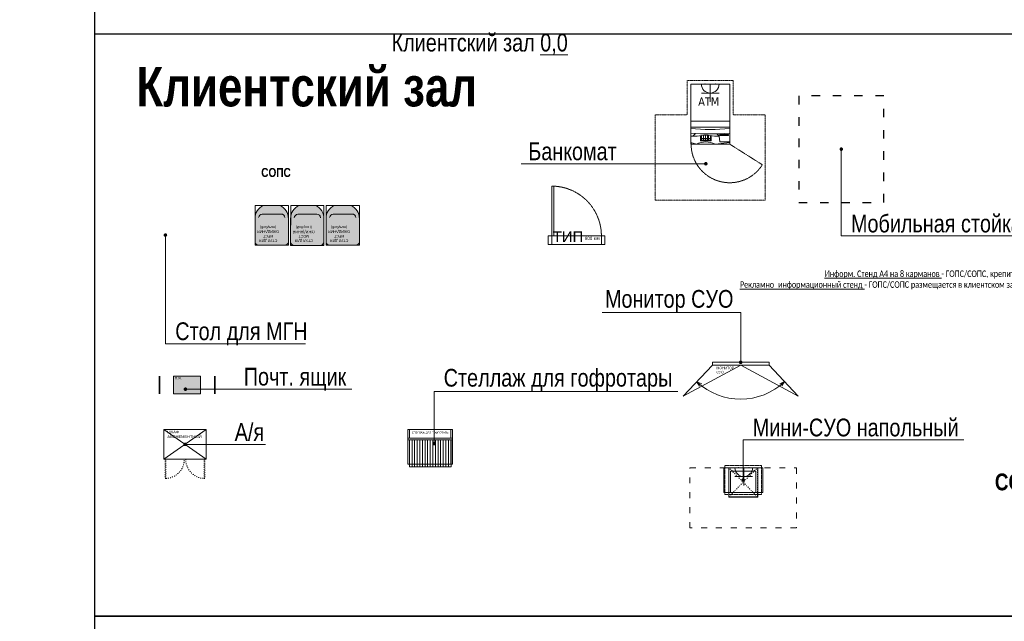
# Model space of a CAD drawing. Header units: millimetres. Extents: x -57449114 to 30620931, y -92609 to 84364.
# Tile 253 of 256: x -43092 to -29209, y 40674 to 49157. Entities that reach past the tile are written whole.
import ezdxf
from ezdxf import colors
from ezdxf.entities.mleader import LeaderData, LeaderLine
from ezdxf.math import Vec2, Vec3

# ---------------------------------------------------------------- set-up
doc = ezdxf.new("R2010")
doc.units = ezdxf.units.MM
for name, pattern in [('( Hidden )', [0.375, 0.25, -0.125]), ('ACAD_ISO03W100', [30, 12, -18]), ('CACHE', [375, 250, -125])]:
    doc.linetypes.add(name, pattern=pattern)
doc.layers.get('0').update_dxf_attribs({"lineweight": 0})
doc.layers.get('Defpoints').update_dxf_attribs({"color": 30})
for name, color, linetype, lineweight in [('06_АР_Мебель', 4, 'Continuous', 9), ('08_АР_Стеклянная перегородка', 4, 'Continuous', 15), ('14_АР_Полы размеры', 7, 'Continuous', 0), ('15_АР_Потолки', 7, 'Continuous', 9), ('17_АР_Текст', 235, 'Continuous', 0), ('18_АР_Двери', 250, 'Continuous', 0), ('21_АР_Штриховка', 47, 'Continuous', 5)]:
    doc.layers.add(name, color=color, linetype=linetype, lineweight=lineweight)
doc.layers.add('1. ПОДЛОЖКА', color=7, linetype='Continuous', lineweight=0, true_color=0x9b9292)
doc.layers.add('30_ДВЕРИ ТИП1', color=7, linetype='Continuous', true_color=0xf50a0a)
doc.layers.add('ЭОМ', color=7, linetype='Continuous')
doc.styles.add('_ТЕКСТОВЫЙ', font='arial.ttf', dxfattribs={"width": 0.8})
doc.styles.add('plan tahoma', font='tahoma.ttf')
doc.styles.get("Standard").update_dxf_attribs({"font": 'arial.ttf'})

# ---------------------------------------------------------------- blocks, each defined once
blk = doc.blocks.new('_Dot')
at = {"color": 0, "linetype": 'ByBlock', "lineweight": -2}
blk.add_line((-0.5, 0), (-1, 0), dxfattribs=at)
at = {"color": 0, "linetype": 'ByBlock', "const_width": 0.5}
blk.add_lwpolyline([(-0.25, 0, 1), (0.25, 0, 1)], format="xyb", close=True, dxfattribs=at)
blk = doc.blocks.new('Шкаф абонементный')
at = {"layer": '06_АР_Мебель'}
for p, q in [((0, -420), (0, 0)), ((600, 0), (0, 0)), ((0, 0), (600, -420)), ((0, -420), (600, 0)), ((600, -420), (600, 0)), ((600, -420), (0, -420))]:
    blk.add_line(p, q, dxfattribs=at)
at = {"layer": '06_АР_Мебель', "linetype": 'ACAD_ISO03W100', "lineweight": 0}
for p, q in [((20, -420), (20, -690)), ((30, -690), (30, -420)), ((570, -690), (570, -420)), ((580, -420), (580, -690)), ((20, -690), (30, -690)), ((580, -690), (570, -690))]:
    blk.add_line(p, q, dxfattribs=at)
blk.add_lwpolyline([(10, -420), (0, -420)], dxfattribs=at)
for centre, start, end in [((19.66905132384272, -419.8664938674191), 272.1901445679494, 359.9717038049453), ((580.3309486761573, -419.8664938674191), 180.0282961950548, 267.8098554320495)]:
    blk.add_arc(centre, 270.3309816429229, start, end, dxfattribs=at)
at = {"layer": '1. ПОДЛОЖКА'}
blk.add_lwpolyline([(0, 0), (600, 0), (600, -420), (0, -420)], close=True, dxfattribs=at)
at = {"flags": 1}
for tag, p in [('ДОП_ИНФОРМАЦИЯ', (238.3335025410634, 28.64210799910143)), ('КОД_ОБОРУДОВАНИЯ', (238.3335025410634, 80.79668655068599)), ('ДОГОВОР', (630.1162605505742, 0))]:
    blk.add_attdef(tag, p, '', height=25, dxfattribs=at)
at = {"layer": '06_АР_Мебель', "insert": (50, -14.66434356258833), "char_height": 40, "attachment_point": 1}
blk.add_mtext_dynamic_manual_height_columns('{\\C7;ШКАФ\\PАБОНЕМЕНТНЫЙ}', width=500, gutter_width=12.5, heights=[0], dxfattribs=at)
blk = doc.blocks.new('Терминал мини-регистратора СУО с напольным креплением')
at = {"layer": '06_АР_Мебель'}
for points in [[(-275, -350), (275, -350), (275, 0), (-275, 0)], [(-180, -350), (180, -350), (180, -50), (-180, -50)]]:
    blk.add_lwpolyline(points, close=True, dxfattribs=at)
at = {"layer": '06_АР_Мебель', "linetype": 'ACAD_ISO03W100', "lineweight": 5}
for points in [[(-200, -350), (-200, 0)], [(200, -409.1488321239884), (-200, 0)], [(-200, -409.1488321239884), (200, 0)], [(200, 0), (200, -350)]]:
    blk.add_lwpolyline(points, dxfattribs=at)
at = {"layer": '06_АР_Мебель'}
blk.add_lwpolyline([(-200, -350), (-200, -409.1488321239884), (200, -409.1488321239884), (200, -350)], dxfattribs=at)
blk = doc.blocks.new('A$C21545FF3')
at = {"layer": 'ЭОМ', "color": 0, "linetype": 'Continuous', "lineweight": -2}
for p, q in [((-125, 125), (-125, 250)), ((-125, 125), (-250, 125)), ((-250, 0), (0, 0)), ((-125, 125), (0, 125)), ((-125, 125), (-125, 0))]:
    blk.add_line(p, q, dxfattribs=at)
blk.add_arc((-125, 0), 125.0000000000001, 0, 180, dxfattribs=at)
for p in [(-200, 0), (-50, 0)]:
    blk.add_point(p, dxfattribs=at)
blk = doc.blocks.new('*U238')
at = {"layer": '1. ПОДЛОЖКА'}
for points in [[(-275, 0), (275, 0), (275, -350), (-275, -350)], [(207.0852478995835, -416.3961343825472), (-200, -416.3961343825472), (-200, 0), (207.0852478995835, 0)]]:
    blk.add_lwpolyline(points, close=True, dxfattribs=at)
at = {"layer": '14_АР_Полы размеры', "color": 1, "linetype": '( Hidden )', "ltscale": 2}
blk.add_lwpolyline([(-260, 30), (260, 30), (260, -380), (-260, -380)], close=True, dxfattribs=at)
at = {"layer": '21_АР_Штриховка', "color": 10, "linetype": 'ACAD_ISO03W100', "lineweight": 0, "ltscale": 7}
blk.add_lwpolyline([(-749.9999313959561, 0), (749.9999313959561, 0), (749.9999313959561, -850), (-749.9999313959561, -850)], close=True, dxfattribs=at)
at = {"color": 30, "lineweight": 35}
blk.add_blockref('Терминал мини-регистратора СУО с напольным креплением', (0, 0), dxfattribs=at)
at = {"layer": 'ЭОМ', "lineweight": 15, "rotation": 180}
blk.add_blockref('A$C21545FF3', (-117.7388061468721, 0), dxfattribs=at)
blk = doc.blocks.new('Почтовый ящик')
at = {"layer": '06_АР_Мебель', "true_color": 0x2776bb, "transparency": 33554559}
h = blk.add_hatch(color=152, dxfattribs=at)
h.dxf.hatch_style = 1
h.paths.add_polyline_path([(380, 0), (0, 0), (0, -250), (380, -250)])
at = {"layer": '06_АР_Мебель'}
blk.add_lwpolyline([(380, 0), (0, 0), (0, -250), (380, -250)], close=True, dxfattribs=at)
blk.add_lwpolyline([(380, 0), (0, 0), (0, -250), (380, -250)], close=True, dxfattribs=at)
at = {"layer": 'Defpoints', "lineweight": 35}
for points in [[(-200, 0), (-200, -250)], [(580, 0), (580, -250)]]:
    blk.add_lwpolyline(points, dxfattribs=at)
at = {"layer": '06_АР_Мебель', "insert": (16.08450968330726, -12.57345209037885), "char_height": 35, "attachment_point": 1}
blk.add_mtext_dynamic_manual_height_columns('{\\C7;П.Я.}', width=258, gutter_width=12.5, heights=[0], dxfattribs=at)
blk = doc.blocks.new('Банкомат')
at = {"layer": '06_АР_Мебель'}
for p, q in [((275, -50.0000000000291), (-275, -50.0000000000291)), ((-275, -50.0000000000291), (-275, -872.3342100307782)), ((275, -895.7983193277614), (275, -50.0000000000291)), ((275, -571.4527130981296), (-275, -571.4527130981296)), ((275, -658.0508947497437), (-275, -658.0508947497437)), ((-275, -783.8796315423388), (-182.1599125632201, -783.8796315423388)), ((-205.6607375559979, -745.0121102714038), (-244.528258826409, -783.8796315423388)), ((-136.4568339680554, -847.9568219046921), (-136.4568339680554, -775.6038286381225)), ((-120.890697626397, -817.5369128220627), (-120.890697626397, -773.6855733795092)), ((-120.890697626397, -839.2241476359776), (-120.890697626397, -817.5369128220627)), ((-120.890697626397, -817.5369128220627), (-92.768617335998, -817.5369128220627)), ((-92.768617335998, -817.5369128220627), (-92.768617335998, -771.3551060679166)), ((-92.768617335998, -817.5369128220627), (-92.768617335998, -771.7440105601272)), ((-92.768617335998, -839.2241476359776), (-92.768617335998, -817.5369128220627)), ((-92.768617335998, -817.5369128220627), (-64.64653704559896, -817.5369128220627)), ((-92.768617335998, -817.5369128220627), (-92.768617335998, -839.2241476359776)), ((-64.64653704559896, -817.5369128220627), (-64.64653704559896, -770.4712395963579)), ((-64.64653704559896, -817.5369128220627), (-64.64653704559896, -771.7440105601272)), ((-64.64653704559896, -839.2241476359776), (-64.64653704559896, -817.5369128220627)), ((-64.64653704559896, -817.5369128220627), (-36.52445675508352, -817.5369128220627)), ((-64.64653704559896, -817.5369128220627), (-64.64653704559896, -839.2241476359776)), ((-36.52445675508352, -817.5369128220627), (-36.52445675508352, -771.0269892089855)), ((-36.52445675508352, -817.5369128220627), (-36.52445675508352, -839.2241476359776)), ((-23.92051789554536, -817.5369128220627), (-23.92051789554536, -771.7440105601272)), ((-23.92051789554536, -839.2241476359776), (-23.92051789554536, -817.5369128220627)), ((-23.92051789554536, -817.5369128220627), (4.201562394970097, -817.5369128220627)), ((4.201562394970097, -817.5369128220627), (4.201562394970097, -774.3954088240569)), ((4.201562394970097, -817.5369128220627), (4.201562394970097, -839.2241476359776)), ((13.75325006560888, -775.6291902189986), (13.75325006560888, -847.9568219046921)), ((59.27243336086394, -783.8796315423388), (124.910916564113, -783.8796315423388)), ((92.24908142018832, -751.217796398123), (124.910916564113, -783.8796315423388)), ((124.910916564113, -783.8796315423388), (135.5603561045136, -863.9938354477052)), ((136.9847547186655, -773.3601358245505), (136.9847547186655, -759.1212191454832)), ((136.9847547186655, -759.1212191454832), (256.7354912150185, -759.1212191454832)), ((256.7354912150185, -773.3601358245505), (136.9847547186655, -773.3601358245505)), ((256.7354912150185, -759.1212191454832), (256.7354912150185, -773.3601358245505)), ((-195.0482316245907, -895.7983193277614), (-275, -872.3342100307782)), ((13.75325006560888, -847.9568219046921), (-136.4568339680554, -847.9568219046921)), ((-92.768617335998, -839.2241476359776), (-120.890697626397, -839.2241476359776)), ((-64.64653704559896, -839.2241476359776), (-92.768617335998, -839.2241476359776)), ((-36.52445675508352, -839.2241476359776), (-64.64653704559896, -839.2241476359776)), ((4.201562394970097, -839.2241476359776), (-23.92051789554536, -839.2241476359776)), ((70.7325736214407, -895.7983193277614), (275, -872.3342100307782)), ((135.5603561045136, -863.9938354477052), (275, -863.9938354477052))]:
    blk.add_line(p, q, dxfattribs=at)
at = {"layer": '06_АР_Мебель', "linetype": 'CACHE', "ltscale": 0.005}
blk.add_line((275, -895.7983193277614), (734.8739495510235, -1187.073622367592), dxfattribs=at)
at = {"layer": '06_АР_Мебель'}
for centre, radius, start, end in [((0, 1989.564484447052), 2679.247394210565, 264.108742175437, 275.891257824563), ((0, 1989.564484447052), 2742.299307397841, 264.2446589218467, 275.7553410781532), ((-61.44373960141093, -1320.198661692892), 549.7367520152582, 77.31510272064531, 102.6848972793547), ((-62.15782900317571, -1172.348174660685), 306.8219053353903, 64.33433561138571, 115.6656643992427)]:
    blk.add_arc(centre, radius, start, end, dxfattribs=at)
at = {"layer": '06_АР_Мебель', "linetype": 'CACHE', "ltscale": 0.005}
blk.add_arc((275, -895.7983193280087), 544.3577423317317, 177.7173377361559, 327.6506178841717, dxfattribs=at)
at = {"layer": '1. ПОДЛОЖКА'}
blk.add_lwpolyline([(-275, -50.0000000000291), (275, -50.0000000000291), (275, -895.7983193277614), (-275, -895.7983193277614)], close=True, dxfattribs=at)
at = {"layer": '21_АР_Штриховка', "color": 10, "linetype": '( Hidden )', "lineweight": 0, "ltscale": 7}
blk.add_lwpolyline([(-325, -485.0000000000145), (-775, -485.0000000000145), (-775, -1687.334210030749), (774.9999999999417, -1687.334210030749), (774.3155945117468, -485.0000000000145), (324.3155945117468, -485.0000000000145), (325, 0), (-325, 0), (-325, -485.0000000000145)], dxfattribs=at)
at = {"layer": 'ЭОМ', "lineweight": 15, "rotation": 180}
blk.add_blockref('A$C21545FF3', (-125, -50.00000000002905), dxfattribs=at)
at = {"layer": '06_АР_Мебель', "style": 'plan tahoma'}
blk.add_text('ATM', height=115.5462184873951, rotation=359.9998369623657, dxfattribs=at).set_placement((-168.4770057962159, -352.5521239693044))
blk = doc.blocks.new('Мобильная стойка банка 1200х1500')
at = {"layer": '06_АР_Мебель', "color": 242, "linetype": 'ACAD_ISO03W100', "lineweight": 30, "ltscale": 10}
blk.add_lwpolyline([(0, -1500.000000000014), (1200, -1500.000000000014), (1200, 0), (0, 0)], close=True, dxfattribs=at)
blk = doc.blocks.new('Стеллаж для гофротары LIGHT')
at = {"color": 0, "linetype": 'Continuous'}
blk.add_line((22.00000000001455, 0), (608.0000000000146, 0), dxfattribs=at)
at = {"layer": '06_АР_Мебель', "color": 0, "linetype": 'Continuous'}
for p, q in [((1.455191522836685e-11, 34.00000000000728), (1.455191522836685e-11, 524.0000000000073)), ((1.455191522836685e-11, 524.0000000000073), (24.00000000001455, 524.0000000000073)), ((24.00000000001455, 404), (24.00000000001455, 524.0000000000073)), ((24.00000000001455, 524.0000000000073), (24.00000000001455, 494.0000000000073)), ((606.0000000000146, 404.0000000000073), (606.0000000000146, 524.0000000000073)), ((606.0000000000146, 524.0000000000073), (630.0000000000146, 524.0000000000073)), ((630.0000000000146, 34.00000000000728), (630.0000000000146, 524.0000000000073)), ((24.00000000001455, 404), (1.455191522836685e-11, 404)), ((24.00000000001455, 380), (1.455191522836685e-11, 380)), ((22.00000000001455, 0), (22.00000000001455, 380.0000000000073)), ((24.00000000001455, 404), (606.0000000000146, 404.0000000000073)), ((24.00000000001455, 34.00000000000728), (24.00000000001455, 380)), ((24.00000000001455, 380), (606.0000000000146, 380.0000000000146)), ((606.0000000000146, 404.0000000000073), (630.0000000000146, 404.0000000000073)), ((606.0000000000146, 34.00000000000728), (606.0000000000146, 380.0000000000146)), ((606.0000000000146, 380.0000000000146), (630.0000000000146, 380.0000000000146)), ((608.0000000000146, 0), (608.0000000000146, 380.0000000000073)), ((1.455191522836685e-11, 34.00000000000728), (24.00000000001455, 34.00000000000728)), ((606.0000000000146, 34.00000000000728), (630.0000000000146, 34.00000000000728))]:
    blk.add_line(p, q, dxfattribs=at)
at = {"layer": '06_АР_Мебель', "color": 253, "linetype": 'Continuous', "lineweight": 0}
for p, q in [((58.62500000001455, 0), (58.62500000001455, 380.0000000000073)), ((95.25000000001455, 0), (95.25000000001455, 380.0000000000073)), ((131.8750000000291, 0), (131.8750000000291, 380.0000000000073)), ((168.500000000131, 0), (168.5000000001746, 380.0000000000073)), ((205.1249999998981, 0), (205.1249999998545, 380.0000000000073)), ((241.7499999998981, 0), (241.7499999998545, 380.0000000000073)), ((278.3750000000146, 0), (278.3750000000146, 380.0000000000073)), ((315.0000000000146, 0), (315.0000000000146, 380.0000000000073)), ((351.6250000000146, 0), (351.6250000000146, 380.0000000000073)), ((388.2500000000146, 0), (388.2500000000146, 380.0000000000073)), ((424.8750000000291, 0), (424.8750000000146, 380.0000000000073)), ((461.5000000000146, 0), (461.5000000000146, 380.0000000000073)), ((498.125, 0), (498.1250000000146, 380.0000000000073)), ((534.7500000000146, 0), (534.7500000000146, 380.0000000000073)), ((571.3750000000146, 0), (571.3750000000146, 380.0000000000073))]:
    blk.add_line(p, q, dxfattribs=at)
at = {"layer": '1. ПОДЛОЖКА'}
blk.add_lwpolyline([(1.455191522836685e-11, 524.0000000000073), (630.0000000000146, 524.0000000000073), (630.0000000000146, 34.00000000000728), (1.455191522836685e-11, 34.00000000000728)], close=True, dxfattribs=at)
at = {"color": 0, "linetype": 'Continuous', "insert": (54.00000000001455, 494.0000000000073), "char_height": 27, "attachment_point": 1}
blk.add_mtext_dynamic_manual_height_columns('\\pi1.94918;СТЕЛЛАЖ ДЛЯ ГОФРОТАРЫ', width=522, gutter_width=12.5, heights=[0], dxfattribs=at)
at = {"flags": 1}
for tag, p in [('ДОП_ИНФОРМАЦИЯ', (279.8961332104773, 615.7170561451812)), ('КОД_ОБОРУДОВАНИЯ', (279.8961332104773, 667.8716346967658)), ('ДОГОВОР', (331.3818719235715, 542.003403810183))]:
    blk.add_attdef(tag, p, '', height=25, dxfattribs=at)
blk = doc.blocks.new('Монитор СУО')
at = {"layer": '06_АР_Мебель'}
for p, q in [((-399.9701952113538, -40.29693465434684), (-809.694566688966, -476.5371921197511)), ((400.0295843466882, -39.70304330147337), (810.4012023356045, -475.3344907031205))]:
    blk.add_line(p, q, dxfattribs=at)
blk.add_lwpolyline([(-399.970195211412, -40.29693465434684), (400.0295843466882, -39.7030433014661), (399.9998897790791, 0.2969456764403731), (-399.9998897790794, -0.2969456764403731)], close=True, dxfattribs=at)
for points in [[(-548.7659577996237, -302.5674602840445), (-619.0048043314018, -273.5066749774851), (-581.1068621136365, -334.1227603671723)], [(549.2145833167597, -301.7523586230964), (619.410205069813, -272.5873197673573), (581.6023030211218, -333.2596064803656)]]:
    blk.add_lwpolyline(points, dxfattribs=at)
blk.add_arc((-0.2859983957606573, 385.2533841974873), 903.7575871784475, 226.7952891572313, 313.2897795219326, dxfattribs=at)
at = {"layer": '1. ПОДЛОЖКА'}
blk.add_lwpolyline([(399.9998897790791, 0.2969456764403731), (-399.970195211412, 0.2969456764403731), (-399.970195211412, -40.29693465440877), (399.9998897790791, -40.29693465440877)], close=True, dxfattribs=at)
for points in [[(0.02969456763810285, -39.99998897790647), (-809.694566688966, -476.5371921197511)], [(-0.5755829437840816, -40.29693465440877), (810.4012023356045, -475.3344907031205)]]:
    blk.add_lwpolyline(points, dxfattribs=at)
at = {"layer": '06_АР_Мебель', "insert": (-342.5789614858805, -61.96783864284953), "char_height": 35, "attachment_point": 1}
blk.add_mtext_dynamic_manual_height_columns('{\\C7;МОНИТОР СУО}', width=188.1982973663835, gutter_width=12.5, heights=[0], dxfattribs=at)
blk = doc.blocks.new('Стул для клиентов голубой')
at = {"layer": '06_АР_Мебель', "transparency": 33554508}
h = blk.add_hatch(color=162, dxfattribs=at)
h.dxf.hatch_style = 1
edge = h.paths.add_edge_path()
edge.add_arc((-184.8229429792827, 509.8229429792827), 50.17736940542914, 90.20217562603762, 179.7978243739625, ccw=False)
edge.add_line((-185, 560), (185, 560))
edge.add_arc((185, 510), 50, 0, 90, ccw=False)
edge.add_line((235, 510), (235, 182.9367912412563))
edge.add_arc((44.7973054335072, 176.8368820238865), 190.3004832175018, -68.31833268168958, 1.8368788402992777, ccw=False)
edge.add_line((115.1037138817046, 0), (-115.1037138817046, 0))
edge.add_arc((-44.15573395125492, 177.4081137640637), 191.0687171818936, 177.2225499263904, 248.2028407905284, ccw=False)
edge.add_line((-235, 186.6666666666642), (-235, 510))
at = {"layer": '06_АР_Мебель'}
for points in [[(-235, 510, -0.4121480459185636), (-185, 560), (185, 560, -0.4142135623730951), (235, 510), (235, 182.9367912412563, -0.316043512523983), (115.1037138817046, 0), (-115.1037138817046, 0, -0.3200077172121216), (-235, 186.6666666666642), (-235, 510)], [(185, 169.4350291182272, -0.3159935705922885), (135, 119.4350291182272), (-135, 119.4350291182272, -0.4142135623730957), (-185, 169.4350291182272, -0.9999999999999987)]]:
    blk.add_lwpolyline(points, format="xyb", dxfattribs=at)
at = {"layer": '1. ПОДЛОЖКА'}
blk.add_lwpolyline([(-234.5071366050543, 560), (234.5071366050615, 560), (234.0142732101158, 0), (-235, 0)], close=True, dxfattribs=at)
at = {"flags": 1}
for tag, p in [('КОД_ОБОРУДОВАНИЯ', (-151.0489313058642, 707.3317879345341)), ('ДОП_ИНФОРМАЦИЯ', (-117.4157130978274, 655.1772093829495)), ('ДОГОВОР', (63.66156064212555, 602.079197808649))]:
    blk.add_attdef(tag, p, '', height=25, dxfattribs=at)
at = {"layer": '06_АР_Мебель', "insert": (49.8404815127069, 395.1068439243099), "char_height": 37.5, "attachment_point": 5}
blk.add_mtext_dynamic_manual_height_columns('{\\C7;СТУЛ ДЛЯ\\PМЕСТ ОЖИДАНИЯ\\P(голубой)}', width=348.4047053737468, gutter_width=12.5, heights=[353.238243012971], dxfattribs=at)
blk = doc.blocks.new('*U266')
at = {"layer": '15_АР_Потолки', "color": 7, "linetype": '( Hidden )', "lineweight": 5, "ltscale": 5}
blk.add_lwpolyline([(800, 4.95888e-11), (0, 0), (0, -125), (800, -124.9999999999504)], close=True, dxfattribs=at)
at = {"layer": '18_АР_Двери'}
for points in [[(50.00000000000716, 9.052314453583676e-11), (79.99999999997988, 8.708411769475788e-11), (80.0000000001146, 700.0000000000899), (50.0000000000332, 700.0000000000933)], [(1.137e-13, 0), (50.00000000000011, 0), (50.00000000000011, -125), (1.137e-13, -125)], [(749.9999999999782, -124.9999999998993), (800.0000000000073, -124.9999999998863), (799.999999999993, 1.064535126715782e-10), (750.0000000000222, 1.079030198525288e-10)]]:
    blk.add_lwpolyline(points, close=True, dxfattribs=at)
at = {"layer": '18_АР_Двери', "linetype": '( Hidden )', "lineweight": 0, "ltscale": 5}
blk.add_arc((47.89869587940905, -1.457385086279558), 702.1915385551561, 0.1189163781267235, 87.3797597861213, dxfattribs=at)
at = {"color": 12, "true_color": 0xdf0c0c, "flags": 4}
blk.add_attdef('Номер', (535.0110935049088, -67.84785112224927), '', height=150, dxfattribs=at)
at = {"layer": '18_АР_Двери', "insert": (517.1530401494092, -13.32698082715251), "char_height": 45, "attachment_point": 1}
blk.add_mtext_dynamic_manual_height_columns('{\\C7;800 мм}', width=222.8909742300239, gutter_width=12.5, heights=[0], dxfattribs=at)

msp = doc.modelspace()

# ---------------------------------------------------------------- linework, layer by layer
at = {"layer": 'Defpoints'}
for points in [[(-42033.99104155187, 54868.46366491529), (-23314.1912021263, 54868.46366491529), (-23314.1912021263, 40745.08254544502), (-42033.99104155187, 40745.08254544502)], [(-42033.99104155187, 48959.48793045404), (-23314.1912021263, 48959.48793045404), (-23314.1912021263, 40745.08254544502), (-42033.99104155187, 40745.08254544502)], [(-42033.99104155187, 40745.08254544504), (-23314.1912021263, 40745.08254544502), (-23314.1912021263, 32530.67716043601), (-42033.99104155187, 32530.67716043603)]]:
    msp.add_lwpolyline(points, close=True, dxfattribs=at)

# ---------------------------------------------------------------- block references
at = {"lineweight": 35}
for name, p in [('Банкомат', (-33355.86202624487, 48298.39967550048)), ('*U238', (-32891.12471940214, 42839.46606494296))]:
    msp.add_blockref(name, p, dxfattribs=at)
at = {"rotation": 180}
for p in [(-39538.64040197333, 46536.31758758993), (-39037.06973999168, 46534.9854643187), (-38537.55884315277, 46536.31758758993)]:
    msp.add_blockref('Стул для клиентов голубой', p, dxfattribs=at)
at = {"color": 30, "lineweight": 35}
for name, p in [('Монитор СУО', (-32925.63951337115, 44325.4956331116)), ('Почтовый ящик', (-40921.05679830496, 44132.45391451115))]:
    msp.add_blockref(name, p, dxfattribs=at)
msp.add_blockref('Шкаф абонементный', (-41060.73483426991, 43378.33508751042))
at = {"layer": '06_АР_Мебель', "linetype": 'Continuous'}
msp.add_blockref('Стеллаж для гофротары LIGHT', (-37618.21624198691, 42853.99828687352), dxfattribs=at)
at = {"layer": '08_АР_Стеклянная перегородка', "lineweight": 35}
msp.add_blockref('Мобильная стойка банка 1200х1500', (-32107.54313874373, 48081.6213147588), dxfattribs=at)
at = {"layer": '30_ДВЕРИ ТИП1', "color": 0, "lineweight": 35}
ref = msp.add_blockref('*U266', (-35640.29746165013, 46109.8573794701, 3.187569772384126e-06), dxfattribs=at)
ref.add_attrib('Номер', 'ТИП', (-35574.95517413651, 46021.07125508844, 3.186120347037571e-06), dxfattribs={"height": 150})

# ---------------------------------------------------------------- texts
at = {"layer": '17_АР_Текст', "color": 1, "lineweight": 18, "insert": (-39686.22920196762, 47065.94594655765), "char_height": 160, "attachment_point": 1, "style": '_ТЕКСТОВЫЙ'}
msp.add_mtext_dynamic_manual_height_columns('{\\fArial|b1|i0|c204|p34;\\H0.79167x;\\C32;\\c2648525;СОПС}', width=1911.302057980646, gutter_width=12.5, heights=[0], dxfattribs=at)
at = {"layer": 'Defpoints', "lineweight": 35, "attachment_point": 1, "style": '_ТЕКСТОВЫЙ'}
for s, width, insert, char_height in [('{\\fArial|b1|i0|c204|p34;\\H0.79167x;\\C32;\\c2648525;Клиентский зал}', 7546.495557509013, (-41448.02896442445, 48488.80439419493), 700), ('{\\fArial|b1|i0|c204|p34;\\H0.79167x;\\C32;\\c2648525;СОПС }', 2909.528800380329, (-29342.65432444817, 42758.0286429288), 300)]:
    msp.add_mtext_dynamic_manual_height_columns(s, width=width, gutter_width=12.5, heights=[0], dxfattribs=dict(at, insert=insert, char_height=char_height))

# ---------------------------------------------------------------- leaders
at = {"layer": '17_АР_Текст', "lineweight": 18}
ml = msp.add_multileader_mtext('Standard', dxfattribs=at)
ml.set_content('Клиентский зал {\\L0,0}', color=256, style='_ТЕКСТОВЫЙ')
ml.set_leader_properties(lineweight=0)
ml.set_arrow_properties(name='DOT')
ml.build(insert=Vec2(0, 0))
ml.multileader.update_dxf_attribs({"text_left_attachment_type": 6, "text_right_attachment_type": 6, "dogleg_length": 0.3600000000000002, "arrow_head_size": 50, "scale": 100})
ctx = ml.context
ctx.base_point, ctx.scale, ctx.char_height, ctx.arrow_head_size, ctx.landing_gap_size, ctx.plane_origin = Vec3(-37947.64417553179, 48659.48793045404), 100, 250, 50, 100, Vec3(-30901.10110855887, 52193.21873716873)
ctx.left_attachment, ctx.right_attachment, ctx.attachment_type = 6, 6, 2
notes = []
notes.append((ctx, [(0, (0, 0, 0), (0, 0), (1, 0), 1, [])]))
ctx.mtext.insert, ctx.mtext.width, ctx.mtext.defined_height, ctx.mtext.flow_direction = Vec3(-37847.64417553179, 48959.48793045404), 2751.82824365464, 815.5168005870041, 5
at = {"layer": '17_АР_Текст', "color": 1, "lineweight": 18}
ml = msp.add_multileader_mtext('Standard', dxfattribs=at)
ml.set_content('{\\C1;Карманы для бланков только в СОПС}', color=1, style='_ТЕКСТОВЫЙ')
ml.set_leader_properties(lineweight=0)
ml.set_arrow_properties(name='DOT')
ml.build(insert=Vec2(0, 0))
ml.multileader.update_dxf_attribs({"text_left_attachment_type": 6, "text_right_attachment_type": 6, "dogleg_length": 0.3600000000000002, "arrow_head_size": 50, "scale": 100})
ctx = ml.context
ctx.base_point, ctx.scale, ctx.char_height, ctx.arrow_head_size, ctx.landing_gap_size, ctx.plane_origin = Vec3(-29314.52103921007, 48068.19066200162), 100, 100, 50, 100, Vec3(-25566.85603139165, 52909.0609761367)
ctx.left_attachment, ctx.right_attachment, ctx.text_align_type, ctx.attachment_type = 6, 6, 1, 2
notes.append((ctx, [(0, (0, 0, 0), (0, 0), (1, 0), 1, [])]))
ctx.mtext.insert, ctx.mtext.width, ctx.mtext.defined_height, ctx.mtext.alignment, ctx.mtext.flow_direction = Vec3(-27210.56469541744, 48368.19066200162), 4035.237786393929, 815.5168005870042, 2, 5
at = {"layer": '17_АР_Текст', "lineweight": 18}
ml = msp.add_multileader_mtext('Standard', dxfattribs=at)
ml.set_content('Банкомат', color=256, style='_ТЕКСТОВЫЙ')
ml.set_leader_properties(lineweight=0)
ml.set_arrow_properties(name='DOT')
ml.build(insert=Vec2(0, 0))
ml.multileader.update_dxf_attribs({"text_left_attachment_type": 6, "text_right_attachment_type": 6, "dogleg_length": 0.3600000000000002, "arrow_head_size": 50, "scale": 100})
ctx = ml.context
ctx.base_point, ctx.scale, ctx.char_height, ctx.arrow_head_size, ctx.landing_gap_size, ctx.plane_origin = Vec3(-36020.65312996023, 47126.05150083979), 100, 250, 50, 100, Vec3(-28466.35168269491, 51854.27990711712)
ctx.left_attachment, ctx.right_attachment, ctx.attachment_type = 6, 6, 2
notes.append((ctx, [(0, (1, 1, 0), (-34566.3720931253, 47126.05150083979), (-1, 0), 36.00000000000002, [(0, [(-33418.01985524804, 47126.05150083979)], 0, [])])]))
ctx.mtext.insert, ctx.mtext.width, ctx.mtext.defined_height, ctx.mtext.flow_direction = Vec3(-35920.65312996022, 47426.05150083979), 3402.663372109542, 815.5168005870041, 5
ml = msp.add_multileader_mtext('Standard', dxfattribs=at)
ml.set_content('Мобильная стойка банка, 1200х1500', color=256, style='_ТЕКСТОВЫЙ')
ml.set_leader_properties(lineweight=0)
ml.set_arrow_properties(name='DOT')
ml.build(insert=Vec2(0, 0))
ml.multileader.update_dxf_attribs({"text_left_attachment_type": 6, "text_right_attachment_type": 6, "dogleg_length": 0.3600000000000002, "arrow_head_size": 50, "scale": 100})
ctx = ml.context
ctx.base_point, ctx.scale, ctx.char_height, ctx.arrow_head_size, ctx.landing_gap_size, ctx.plane_origin = Vec3(-31471.54313874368, 46107.99694338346), 100, 250, 50, 100, Vec3(-26231.55937167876, 52146.30243413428)
ctx.left_attachment, ctx.right_attachment, ctx.attachment_type = 6, 6, 2
notes.append((ctx, [(1, (1, 1, 0), (-31507.54313874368, 46107.99694338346), (1, 0), 36.00000000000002, [(0, [(-31507.54313874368, 47331.62131475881)], 0, [])])]))
ctx.mtext.insert, ctx.mtext.width, ctx.mtext.defined_height, ctx.mtext.flow_direction = Vec3(-31371.54313874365, 46407.99694338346), 1802.728354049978, 815.5168005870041, 5
ml = msp.add_multileader_mtext('Standard', dxfattribs=at)
ml.set_content('Стол для МГН', color=256, style='_ТЕКСТОВЫЙ')
ml.set_leader_properties(lineweight=0)
ml.set_arrow_properties(name='DOT')
ml.build(insert=Vec2(0, 0))
ml.multileader.update_dxf_attribs({"text_left_attachment_type": 6, "text_right_attachment_type": 6, "dogleg_length": 0.3600000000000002, "arrow_head_size": 50, "scale": 100})
ctx = ml.context
ctx.base_point, ctx.scale, ctx.char_height, ctx.arrow_head_size, ctx.landing_gap_size, ctx.plane_origin = Vec3(-40999.0038868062, 44587.81326335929), 100, 250, 50, 100, Vec3(-34860.20560563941, 48652.58003536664)
ctx.left_attachment, ctx.right_attachment, ctx.attachment_type = 6, 6, 2
notes.append((ctx, [(1, (1, 1, 0), (-41035.0038868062, 44587.81326335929), (1, 0), 36.00000000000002, [(0, [(-41037.30005973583, 46119.7381322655)], 0, [])])]))
ctx.mtext.insert, ctx.mtext.width, ctx.mtext.defined_height, ctx.mtext.flow_direction = Vec3(-40899.0038868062, 44889.1434134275), 3402.663372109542, 815.5168005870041, 5
at = {"layer": '17_АР_Текст', "color": 1, "lineweight": 18}
ml = msp.add_multileader_mtext('Standard', dxfattribs=at)
ml.set_content('{\\fCalibri|b0|i0|c204|p34;\\H0.91667x;\\LКарманы для бланков\\l - СОПС, крепятся на стол МГН и стол для ЦСУ (1400 мм.);\\P\\LИнформ. Стенд А4 на 8 карманов\\l - ГОПС/СОПС, крепится по старым правилам, при отсутствии возможности крепления особенно в СОПСах (отсутствие свободного места на стене или нехватка стены по длине - размещается папка с информацией на столе МГН или столе для ЦСУ).\\P\\LРекламно_информационный стенд\\l - ГОПС/СОПС размещается в клиентском зале, также возможно размещение в тамбуре при условии хорошей освещенности и при условии открывания двери стенд будет виден более чем на 50%. Также стенд должен находиться в прямой видимости для клиентов и ничем не загораживаться.}', color=1, style='_ТЕКСТОВЫЙ')
ml.set_leader_properties(lineweight=0)
ml.set_arrow_properties(name='DOT')
ml.build(insert=Vec2(0, 0))
ml.multileader.update_dxf_attribs({"text_left_attachment_type": 6, "text_right_attachment_type": 6, "dogleg_length": 0.3600000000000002, "arrow_head_size": 50, "scale": 100})
ctx = ml.context
ctx.base_point, ctx.scale, ctx.char_height, ctx.arrow_head_size, ctx.landing_gap_size, ctx.plane_origin = Vec3(-27020.91855653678, 45459.43606187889), 100, 100, 50, 100, Vec3(-22944.21614595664, 54969.07054084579)
ctx.left_attachment, ctx.right_attachment, ctx.text_align_type, ctx.attachment_type = 6, 6, 1, 2
notes.append((ctx, [(0, (0, 0, 0), (0, 0), (1, 0), 1, [])]))
ctx.mtext.insert, ctx.mtext.width, ctx.mtext.defined_height, ctx.mtext.alignment, ctx.mtext.flow_direction = Vec3(-24919.40486807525, 45773.60296187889), 2892.939960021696, 2008.719612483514, 2, 5
at = {"layer": '17_АР_Текст', "lineweight": 18}
ml = msp.add_multileader_mtext('Standard', dxfattribs=at)
ml.set_content('Монитор СУО', color=256, style='_ТЕКСТОВЫЙ')
ml.set_leader_properties(lineweight=0)
ml.set_arrow_properties(name='DOT')
ml.build(insert=Vec2(0, 0))
ml.multileader.update_dxf_attribs({"text_left_attachment_type": 6, "text_right_attachment_type": 6, "dogleg_length": 0.3600000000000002, "arrow_head_size": 50, "scale": 100})
ctx = ml.context
ctx.base_point, ctx.scale, ctx.char_height, ctx.arrow_head_size, ctx.landing_gap_size, ctx.plane_origin = Vec3(-34939.81140968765, 45026.23995566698), 100, 250, 50, 100, Vec3(-27651.17082396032, 51181.058107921)
ctx.left_attachment, ctx.right_attachment, ctx.attachment_type = 6, 6, 2
notes.append((ctx, [(0, (1, 1, 0), (-32925.63951337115, 45026.23995566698), (-1, 0), 36.00000000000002, [(0, [(-32925.63951337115, 44325.4956331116)], 0, [])])]))
ctx.mtext.insert, ctx.mtext.width, ctx.mtext.defined_height, ctx.mtext.flow_direction = Vec3(-34839.81140968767, 45345.64650409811), 3402.663372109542, 815.5168005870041, 5
ml = msp.add_multileader_mtext('Standard', dxfattribs=at)
ml.set_content('Почт. ящик', color=256, style='_ТЕКСТОВЫЙ')
ml.set_leader_properties(lineweight=0)
ml.set_arrow_properties(name='DOT')
ml.build(insert=Vec2(0, 0))
ml.multileader.update_dxf_attribs({"text_left_attachment_type": 6, "text_right_attachment_type": 6, "dogleg_length": 0.3600000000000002, "arrow_head_size": 50, "scale": 100})
ctx = ml.context
ctx.base_point, ctx.scale, ctx.char_height, ctx.arrow_head_size, ctx.landing_gap_size, ctx.plane_origin = Vec3(-40032.41099522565, 43946.69113742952), 100, 250, 50, 100, Vec3(-34999.32291860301, 48761.37225680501)
ctx.left_attachment, ctx.right_attachment, ctx.attachment_type = 6, 6, 2
notes.append((ctx, [(1, (1, 1, 0), (-40068.41099522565, 43946.69113742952), (1, 0), 36.00000000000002, [(0, [(-40755.00152968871, 43946.69113742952)], 0, [])])]))
ctx.mtext.insert, ctx.mtext.width, ctx.mtext.defined_height, ctx.mtext.flow_direction = Vec3(-39932.4109952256, 44248.02128749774), 3402.663372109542, 815.5168005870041, 5
ml = msp.add_multileader_mtext('Standard', dxfattribs=at)
ml.set_content('Стеллаж для гофротары', color=256, style='_ТЕКСТОВЫЙ')
ml.set_leader_properties(lineweight=0)
ml.set_arrow_properties(name='DOT')
ml.build(insert=Vec2(0, 0))
ml.multileader.update_dxf_attribs({"text_left_attachment_type": 6, "text_right_attachment_type": 6, "dogleg_length": 0.3600000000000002, "arrow_head_size": 50, "scale": 100})
ctx = ml.context
ctx.base_point, ctx.scale, ctx.char_height, ctx.arrow_head_size, ctx.landing_gap_size, ctx.plane_origin = Vec3(-37213.68548858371, 43913.77407178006), 100, 250, 50, 100, Vec3(-31975.21679917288, 50034.16942758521)
ctx.left_attachment, ctx.right_attachment, ctx.attachment_type = 6, 6, 2
notes.append((ctx, [(1, (1, 1, 0), (-37249.68548858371, 43913.77407178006), (1, 0), 36.00000000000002, [(0, [(-37249.68548858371, 43178.60695277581)], 0, [])])]))
ctx.mtext.insert, ctx.mtext.width, ctx.mtext.defined_height, ctx.mtext.flow_direction = Vec3(-37113.68548858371, 44233.18062021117), 2628.12154859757, 815.5168005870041, 5
ml = msp.add_multileader_mtext('Standard', dxfattribs=at)
ml.set_content('А/я', color=256, style='_ТЕКСТОВЫЙ')
ml.set_leader_properties(lineweight=0)
ml.set_arrow_properties(name='DOT')
ml.build(insert=Vec2(0, 0))
ml.multileader.update_dxf_attribs({"text_left_attachment_type": 6, "text_right_attachment_type": 6, "dogleg_length": 0.3600000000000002, "arrow_head_size": 50, "scale": 100})
ctx = ml.context
ctx.base_point, ctx.scale, ctx.char_height, ctx.arrow_head_size, ctx.landing_gap_size, ctx.plane_origin = Vec3(-40160.82032204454, 43168.33508751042), 100, 250, 50, 100, Vec3(-35484.75106720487, 47983.01620688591)
ctx.left_attachment, ctx.right_attachment, ctx.attachment_type = 6, 6, 2
notes.append((ctx, [(1, (1, 1, 0), (-40196.82032204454, 43168.33508751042), (1, 0), 36.00000000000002, [(0, [(-40760.73483426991, 43168.33508751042)], 0, [])])]))
ctx.mtext.insert, ctx.mtext.width, ctx.mtext.defined_height, ctx.mtext.flow_direction = Vec3(-40060.82032204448, 43468.33508751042), 3402.663372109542, 815.5168005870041, 5
ml = msp.add_multileader_mtext('Standard', dxfattribs=at)
ml.set_content('Мини-СУО напольный', color=256, style='_ТЕКСТОВЫЙ')
ml.set_leader_properties(lineweight=0)
ml.set_arrow_properties(name='DOT')
ml.build(insert=Vec2(0, 0))
ml.multileader.update_dxf_attribs({"text_left_attachment_type": 6, "text_right_attachment_type": 6, "dogleg_length": 0.3600000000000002, "arrow_head_size": 50, "scale": 100})
ctx = ml.context
ctx.base_point, ctx.scale, ctx.char_height, ctx.arrow_head_size, ctx.landing_gap_size, ctx.plane_origin = Vec3(-32856.25704852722, 43231.7040636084), 100, 250, 50, 100, Vec3(-27615.14095233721, 47480.18444532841)
ctx.left_attachment, ctx.right_attachment, ctx.attachment_type = 6, 6, 2
notes.append((ctx, [(1, (1, 1, 0), (-32892.25704852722, 43231.7040636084), (1, 0), 36.00000000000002, [(0, [(-32891.12471940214, 42665.50332595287)], 0, [])])]))
ctx.mtext.insert, ctx.mtext.width, ctx.mtext.defined_height, ctx.mtext.flow_direction = Vec3(-32756.25704852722, 43531.7040636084), 3402.663372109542, 815.5168005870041, 5
for ctx, leaders in notes:
    for number, flags, end, landing, length, lines in leaders:
        leader = LeaderData()
        leader.index, (leader.has_last_leader_line, leader.has_dogleg_vector, leader.attachment_direction) = number, flags
        leader.last_leader_point, leader.dogleg_vector, leader.dogleg_length = Vec3(end), Vec3(landing), length
        for number, points, colour, breaks in lines:
            line = LeaderLine()
            line.index, line.vertices, line.color, line.breaks = number, Vec3.list(points), colors.encode_raw_color(colour), breaks
            leader.lines.append(line)
        ctx.leaders.append(leader)

doc.saveas('drawing.dxf')
